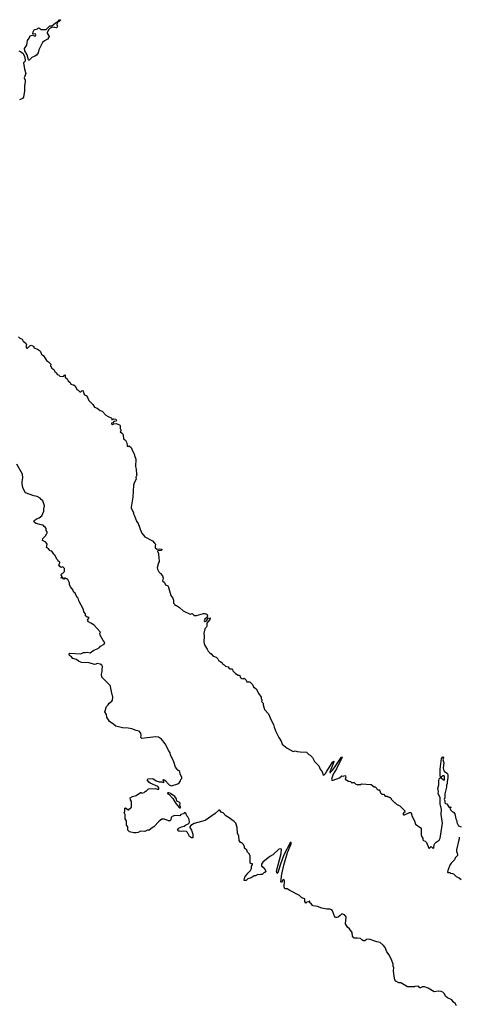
# Model space of a CAD drawing. Extents: x 2494118 to 2687960, y 757339 to 915227.
# Tile 74 of 256: x 2537220 to 2544298, y 873169 to 889020. Entities that reach past the tile are written whole.
import ezdxf

# ---------------------------------------------------------------- set-up
doc = ezdxf.new("R2010")
doc.units = 0

msp = doc.modelspace()

# ---------------------------------------------------------------- linework, layer by layer
at = {"layer": '0CON20XD'}
for points in [[(2537375, 888368), (2537365, 888368), (2537360, 888375), (2537342, 888452), (2537305, 888519), (2537296, 888555), (2537335, 888610), (2537344, 888685), (2537370, 888720), (2537388, 888762), (2537425, 888772), (2537455, 888758), (2537475, 888760), (2537482, 888775), (2537475, 888790), (2537445, 888788), (2537432, 888795), (2537437, 888825), (2537455, 888856), (2537505, 888872), (2537525, 888888), (2537540, 888885), (2537565, 888862), (2537645, 888860), (2537705, 888920), (2537735, 888922), (2537815, 888978), (2537830, 888980), (2537862, 889018), (2537875, 889020), (2537878, 889015), (2537855, 888992), (2537840, 888990), (2537822, 888968), (2537818, 888945), (2537827, 888915), (2537816, 888894), (2537805, 888890), (2537755, 888898), (2537709, 888881), (2537688, 888862), (2537660, 888815), (2537660, 888805), (2537692, 888752), (2537690, 888735), (2537665, 888706), (2537619, 888681), (2537586, 888654), (2537527, 888535), (2537518, 888485), (2537490, 888450), (2537465, 888432), (2537418, 888412), (2537375, 888368)], [(2537205, 888518), (2537235, 888506), (2537275, 888476), (2537296, 888426), (2537308, 888375), (2537306, 888355), (2537282, 888325), (2537296, 888225), (2537318, 888155), (2537294, 888085), (2537307, 888045), (2537306, 888026), (2537296, 887955), (2537298, 887875), (2537279, 887775), (2537265, 887750), (2537215, 887730)], [(2537200, 883915), (2537222, 883892), (2537260, 883875), (2537278, 883845), (2537295, 883828), (2537320, 883815), (2537328, 883785), (2537320, 883755), (2537335, 883733), (2537345, 883732), (2537385, 883768), (2537405, 883778), (2537425, 883772), (2537445, 883760), (2537450, 883735), (2537505, 883718), (2537538, 883695), (2537556, 883676), (2537567, 883647)], [(2537567, 883647), (2537570, 883635), (2537596, 883616), (2537618, 883588), (2537652, 883532), (2537683, 883513), (2537720, 883475), (2537718, 883445), (2537735, 883410), (2537770, 883390), (2537788, 883355), (2537810, 883335), (2537825, 883310), (2537850, 883305), (2537853, 883293), (2537865, 883282), (2537905, 883277), (2537928, 883282), (2537935, 883300), (2537950, 883305), (2537950, 883265), (2537986, 883236), (2538002, 883205), (2538031, 883181), (2538044, 883154), (2538085, 883142), (2538113, 883123), (2538140, 883065), (2538160, 883055), (2538188, 883028), (2538205, 883030), (2538225, 883048), (2538240, 883045), (2538250, 882995), (2538262, 882982), (2538300, 882965), (2538332, 882892), (2538395, 882827), (2538424, 882784), (2538466, 882766), (2538515, 882730), (2538548, 882718), (2538608, 882655), (2538645, 882630), (2538695, 882612), (2538710, 882595), (2538703, 882587), (2538705, 882580), (2538737, 882593), (2538768, 882588), (2538780, 882565), (2538772, 882558), (2538735, 882552), (2538719, 882531), (2538700, 882525), (2538698, 882515), (2538715, 882503), (2538728, 882512), (2538775, 882520), (2538825, 882498), (2538838, 882485), (2538840, 882435), (2538850, 882425), (2538850, 882395), (2538840, 882385), (2538877, 882357), (2538886, 882336), (2538892, 882275), (2538905, 882260), (2538925, 882250), (2538937, 882217), (2538952, 882175), (2538952, 882152), (2538965, 882150), (2538975, 882160), (2538987, 882157), (2539012, 882135), (2539037, 882077), (2539065, 882030), (2539068, 882005), (2539090, 881945), (2539083, 881825), (2539093, 881785), (2539098, 881705), (2539108, 881685), (2539092, 881655), (2539096, 881624), (2539068, 881575), (2539053, 881525), (2539039, 881335), (2539014, 881175), (2539017, 881155), (2539052, 881085), (2539053, 881065), (2539070, 881035), (2539099, 880945), (2539125, 880908), (2539173, 880773), (2539184, 880754), (2539234, 880694), (2539358, 880628), (2539392, 880595), (2539408, 880575), (2539400, 880545), (2539400, 880515), (2539405, 880510), (2539435, 880498), (2539475, 880501), (2539506, 880495), (2539510, 880485), (2539497, 880475), (2539445, 880470), (2539440, 880465), (2539457, 880425), (2539458, 880345), (2539468, 880315), (2539467, 880295), (2539456, 880274), (2539434, 880196), (2539437, 880175), (2539460, 880130), (2539488, 880105), (2539517, 880065), (2539532, 880032), (2539520, 879985), (2539550, 879960), (2539565, 879920), (2539605, 879908), (2539611, 879901), (2539655, 879750), (2539687, 879705), (2539697, 879675), (2539698, 879625), (2539716, 879606), (2539720, 879595), (2539745, 879588), (2539795, 879558), (2539850, 879505), (2539965, 879452), (2539995, 879458), (2540031, 879431), (2540065, 879430), (2540177, 879463), (2540203, 879463), (2540235, 879452), (2540241, 879425), (2540237, 879403), (2540199, 879371), (2540190, 879345), (2540194, 879334), (2540205, 879332), (2540226, 879344), (2540256, 879384), (2540285, 879393), (2540289, 879389), (2540281, 879365), (2540234, 879305), (2540231, 879255), (2540224, 879236), (2540203, 879215), (2540183, 879143), (2540190, 879095), (2540187, 879005), (2540191, 878975), (2540200, 878945), (2540240, 878885), (2540255, 878852), (2540282, 878825), (2540305, 878810), (2540336, 878776), (2540382, 878755), (2540409, 878729), (2540425, 878700), (2540460, 878685), (2540480, 878665), (2540490, 878645), (2540510, 878635), (2540532, 878612), (2540575, 878600), (2540590, 878575), (2540605, 878568), (2540635, 878570), (2540647, 878557), (2540652, 878535), (2540692, 878492), (2540735, 878470), (2540755, 878470), (2540765, 878460), (2540772, 878435), (2540795, 878412), (2540822, 878408), (2540835, 878420), (2540867, 878387), (2540875, 878360), (2540915, 878362), (2540925, 878358), (2540967, 878315), (2540985, 878280), (2541025, 878250), (2541069, 878165), (2541108, 878115), (2541108, 878088), (2541120, 878075), (2541120, 878055), (2541113, 878043), (2541138, 878015), (2541138, 877988), (2541159, 877915), (2541228, 877845), (2541269, 877745), (2541306, 877675), (2541315, 877632), (2541345, 877562), (2541392, 877462), (2541428, 877405), (2541446, 877356), (2541525, 877293), (2541575, 877267), (2541625, 877238), (2541655, 877248), (2541685, 877238), (2541735, 877232), (2541835, 877230), (2541875, 877190), (2541899, 877179), (2541935, 877140), (2541965, 877080), (2542036, 877006), (2542056, 876956), (2542091, 876911), (2542106, 876866), (2542115, 876860), (2542145, 876886), (2542164, 876925), (2542199, 876971), (2542255, 877065), (2542275, 877086), (2542278, 877075), (2542213, 876905), (2542215, 876900), (2542225, 876902), (2542228, 876912), (2542261, 876945), (2542298, 876995), (2542395, 877143), (2542410, 877155), (2542407, 877135), (2542319, 876961), (2542265, 876875), (2542240, 876795), (2542245, 876777), (2542265, 876779), (2542367, 876813), (2542405, 876849), (2542433, 876843), (2542455, 876850), (2542467, 876847), (2542472, 876825), (2542462, 876792), (2542515, 876760), (2542548, 876758), (2542575, 876730), (2542585, 876740), (2542605, 876740), (2542632, 876712), (2542655, 876710), (2542665, 876700), (2542675, 876710), (2542705, 876710), (2542725, 876718), (2542877, 876707), (2542925, 876670), (2542945, 876670), (2542985, 876620), (2543005, 876620), (2543018, 876608), (2543030, 876575), (2543052, 876552), (2543075, 876550), (2543105, 876520), (2543135, 876520), (2543145, 876510), (2543165, 876510), (2543175, 876500), (2543185, 876500), (2543200, 876485), (2543202, 876472), (2543255, 876420), (2543265, 876420), (2543270, 876405), (2543285, 876390), (2543340, 876365), (2543420, 876285), (2543418, 876265), (2543404, 876256), (2543395, 876240), (2543394, 876225), (2543399, 876219), (2543415, 876219), (2543495, 876256), (2543516, 876256), (2543525, 876250), (2543538, 876195), (2543578, 876125), (2543595, 876068), (2543682, 876005), (2543683, 875895), (2543692, 875865), (2543712, 875842), (2543710, 875815), (2543720, 875805), (2543750, 875795), (2543772, 875772), (2543805, 875682), (2543818, 875682), (2543845, 875712), (2543875, 875680), (2543885, 875690), (2543894, 875734), (2543905, 875757), (2543925, 875779), (2543975, 875810), (2543989, 875845), (2543993, 875877), (2544028, 876085), (2544004, 876225), (2544009, 876305), (2543988, 876395), (2543987, 876495), (2543956, 876565), (2543961, 876595), (2543952, 876645), (2543968, 876705), (2543967, 876765), (2543975, 876798), (2543985, 876812), (2543995, 876820), (2544055, 876780), (2544060, 876785), (2544061, 876835), (2544055, 876848), (2544035, 876848), (2544005, 876828), (2543995, 876830), (2543992, 876842), (2543992, 876955), (2544011, 877125), (2544025, 877149), (2544035, 877152), (2544044, 877135), (2544034, 877105), (2544047, 877055), (2544039, 876975), (2544048, 876928), (2544060, 876915), (2544102, 876892), (2544111, 876869), (2544112, 876815), (2544102, 876758), (2544102, 876725), (2544089, 876695), (2544091, 876665), (2544062, 876555), (2544064, 876495), (2544056, 876465), (2544064, 876445), (2544064, 876415), (2544075, 876400), (2544098, 876398), (2544135, 876340), (2544145, 876340), (2544155, 876350), (2544160, 876345), (2544152, 876315), (2544155, 876300), (2544180, 876275), (2544203, 876263), (2544228, 876235), (2544240, 876155), (2544260, 876125), (2544260, 876095), (2544282, 876045), (2544325, 876028)], [(2538697, 878207), (2538684, 878284), (2538675, 878303), (2538543, 878435), (2538539, 878485), (2538549, 878525), (2538546, 878555), (2538554, 878605), (2538540, 878630), (2538516, 878646), (2538465, 878656), (2538447, 878643), (2538425, 878639), (2538337, 878667), (2538215, 878672), (2538166, 878695), (2538135, 878720), (2538078, 878735), (2538052, 878765), (2538022, 878782), (2538014, 878804), (2538027, 878823), (2538205, 878813), (2538245, 878833), (2538275, 878831), (2538305, 878840), (2538355, 878829), (2538415, 878871), (2538465, 878890), (2538506, 878914), (2538520, 878935), (2538582, 878965), (2538592, 878995), (2538562, 879025), (2538513, 879113), (2538510, 879145), (2538520, 879155), (2538517, 879167), (2538420, 879275), (2538366, 879306), (2538330, 879325), (2538315, 879340), (2538312, 879355), (2538340, 879395), (2538305, 879402), (2538282, 879425), (2538278, 879455), (2538253, 879485), (2538248, 879525), (2538170, 879665), (2538160, 879705), (2538145, 879720), (2538115, 879790), (2538085, 879810), (2538080, 879835), (2538038, 879888), (2538022, 879925), (2538020, 879955), (2537995, 880010), (2537985, 880020), (2537965, 880020), (2537955, 880028), (2537942, 880028), (2537925, 880010), (2537915, 880040), (2537900, 880040), (2537895, 880030), (2537880, 880035), (2537900, 880040), (2537900, 880065), (2537890, 880075), (2537892, 880098), (2537908, 880102), (2537940, 880135), (2537940, 880185), (2537915, 880210), (2537885, 880202), (2537868, 880215), (2537848, 880245), (2537868, 880275), (2537867, 880287), (2537858, 880298), (2537842, 880302), (2537840, 880315), (2537825, 880330), (2537785, 880400), (2537768, 880415), (2537749, 880449), (2537735, 880462), (2537711, 880471), (2537685, 880502), (2537650, 880525), (2537662, 880575), (2537639, 880609), (2537588, 880635), (2537592, 880668), (2537640, 880715), (2537650, 880745), (2537660, 880755), (2537660, 880775), (2537648, 880795), (2537647, 880827), (2537638, 880845), (2537615, 880860), (2537600, 880885), (2537565, 880888), (2537485, 880907), (2537458, 880925), (2537448, 880945), (2537452, 880958), (2537502, 880988), (2537532, 880998), (2537578, 881035), (2537608, 881108), (2537608, 881145), (2537620, 881195), (2537593, 881273), (2537564, 881294), (2537550, 881315), (2537503, 881343), (2537445, 881353), (2537311, 881401), (2537271, 881481), (2537258, 881555), (2537259, 881585), (2537273, 881645), (2537265, 881705), (2537175, 881863)], [(2544252, 873145), (2544237, 873177), (2544198, 873208), (2544175, 873242), (2544105, 873272), (2544082, 873295), (2544052, 873345), (2544035, 873362), (2544007, 873377), (2543965, 873382), (2543895, 873372), (2543795, 873428), (2543735, 873448), (2543705, 873448), (2543675, 873432), (2543663, 873433), (2543642, 873462), (2543584, 873456), (2543575, 873450), (2543465, 873452), (2543355, 873514), (2543324, 873514), (2543275, 873540), (2543260, 873565), (2543244, 873654), (2543237, 873715), (2543242, 873755), (2543231, 873781), (2543232, 873815), (2543212, 873875), (2543168, 873965), (2543132, 874015), (2543103, 874083), (2543078, 874115), (2543024, 874164), (2542970, 874175), (2542846, 874216), (2542805, 874210), (2542777, 874193), (2542755, 874192), (2542730, 874205), (2542707, 874227), (2542655, 874236), (2542606, 874236), (2542592, 874242), (2542580, 874265), (2542574, 874325), (2542530, 874385), (2542500, 874410), (2542465, 874465), (2542476, 874575), (2542447, 874607), (2542405, 874624), (2542381, 874599), (2542345, 874574), (2542325, 874567), (2542305, 874569), (2542287, 874587), (2542258, 874675), (2542245, 874691), (2542215, 874700), (2542165, 874702), (2542086, 874716), (2542015, 874746), (2541945, 874754), (2541935, 874760), (2541915, 874792), (2541890, 874805), (2541892, 874825), (2541885, 874837), (2541870, 874820), (2541842, 874812), (2541825, 874800), (2541810, 874825), (2541810, 874865), (2541765, 874884), (2541723, 874923), (2541569, 874999), (2541525, 875030), (2541490, 875030), (2541478, 875058), (2541482, 875155), (2541475, 875180), (2541455, 875170), (2541435, 875130), (2541425, 875140), (2541439, 875265), (2541471, 875409), (2541531, 875615), (2541588, 875755), (2541588, 875778), (2541575, 875771), (2541475, 875577), (2541413, 875407), (2541375, 875288), (2541365, 875277), (2541355, 875315), (2541432, 875595), (2541437, 875665), (2541422, 875672), (2541394, 875665), (2541295, 875578), (2541245, 875548), (2541135, 875460), (2541112, 875425), (2541112, 875395), (2541139, 875375), (2541173, 875335), (2541182, 875315), (2541165, 875290), (2541155, 875290), (2541125, 875260), (2541095, 875260), (2541075, 875252), (2541055, 875258), (2541015, 875238), (2540995, 875238), (2540946, 875204), (2540895, 875188), (2540866, 875164), (2540835, 875160), (2540833, 875175), (2540846, 875215), (2540891, 875279), (2540935, 875321), (2540951, 875355), (2540952, 875382), (2540952, 875398), (2540970, 875415), (2540970, 875430), (2540945, 875430), (2540933, 875443), (2540930, 875565), (2540920, 875575), (2540918, 875588), (2540885, 875620), (2540875, 875650), (2540840, 875685), (2540840, 875705), (2540825, 875740), (2540795, 875770), (2540785, 875770), (2540771, 875781), (2540752, 875805), (2540746, 875876), (2540728, 875925), (2540723, 876015), (2540698, 876085), (2540675, 876112), (2540655, 876122), (2540595, 876172), (2540541, 876201), (2540495, 876252), (2540462, 876262), (2540440, 876295), (2540425, 876294), (2540368, 876242), (2540205, 876128), (2540029, 876081), (2539973, 876047), (2539960, 876025), (2539961, 876015), (2539985, 875970), (2540005, 875906), (2540009, 875875), (2540005, 875851), (2539985, 875851), (2539955, 875870), (2539923, 875933), (2539903, 875953), (2539865, 875958), (2539825, 875952), (2539794, 875954), (2539776, 875956), (2539764, 875965), (2539761, 875975), (2539780, 876005), (2539825, 876027), (2539869, 876035), (2539887, 876053), (2539945, 876082), (2539956, 876104), (2539948, 876145), (2539927, 876185), (2539909, 876205), (2539897, 876245), (2539873, 876257), (2539858, 876235), (2539816, 876224), (2539797, 876203), (2539715, 876210), (2539676, 876194), (2539661, 876179), (2539652, 876138), (2539637, 876123), (2539615, 876123), (2539549, 876149), (2539511, 876149), (2539464, 876116), (2539382, 876025), (2539351, 876009), (2539305, 875974), (2539275, 875970), (2539235, 875951), (2539165, 875954), (2539125, 875934), (2539095, 875928), (2539058, 875928), (2538990, 875945), (2538960, 875975), (2538960, 876025), (2538940, 876055), (2538940, 876125), (2538920, 876155), (2538920, 876225), (2538912, 876232), (2538900, 876265), (2538910, 876275), (2538912, 876328), (2538925, 876330), (2538965, 876300), (2538975, 876300), (2538990, 876315), (2539005, 876320), (2539022, 876345), (2539020, 876435), (2539003, 876463), (2539000, 876495), (2539034, 876516), (2539077, 876523), (2539097, 876533), (2539165, 876580), (2539175, 876580), (2539185, 876570), (2539222, 876578), (2539245, 876600), (2539255, 876600), (2539293, 876637), (2539404, 876646), (2539435, 876630), (2539458, 876632), (2539461, 876655), (2539445, 876674), (2539320, 876730), (2539299, 876745), (2539274, 876785), (2539290, 876800), (2539365, 876802), (2539415, 876769), (2539468, 876752), (2539505, 876751), (2539535, 876742), (2539542, 876745), (2539542, 876762), (2539528, 876775), (2539530, 876785), (2539536, 876786), (2539555, 876778), (2539628, 876705), (2539665, 876688), (2539765, 876718), (2539788, 876735), (2539808, 876765), (2539813, 876787), (2539830, 876805), (2539832, 876825), (2539804, 876874), (2539800, 876915), (2539765, 876940), (2539728, 876988), (2539701, 877075), (2539650, 877185), (2539643, 877215), (2539621, 877251), (2539562, 877365), (2539503, 877435), (2539455, 877469), (2539405, 877476), (2539189, 877449), (2539171, 877465), (2539177, 877495), (2539171, 877535), (2539145, 877567), (2539095, 877578), (2539025, 877604), (2538965, 877614), (2538875, 877619), (2538766, 877646), (2538735, 877676), (2538664, 877724), (2538624, 877794), (2538616, 877835), (2538590, 877875), (2538615, 877962), (2538645, 877990), (2538660, 878015), (2538703, 878047), (2538712, 878065), (2538720, 878115), (2538697, 878207)], [(2539805, 876330), (2539813, 876337), (2539798, 876368), (2539802, 876405), (2539786, 876425), (2539750, 876440), (2539742, 876475), (2539715, 876516), (2539646, 876565), (2539620, 876575), (2539600, 876575), (2539605, 876560), (2539625, 876548), (2539686, 876485), (2539734, 876404), (2539794, 876334), (2539805, 876330)], [(2544298, 875862), (2544298, 875835), (2544288, 875815), (2544252, 875655), (2544254, 875634), (2544270, 875585), (2544268, 875565), (2544230, 875525), (2544218, 875495), (2544167, 875443), (2544145, 875410), (2544112, 875325), (2544110, 875295), (2544115, 875290), (2544145, 875290), (2544155, 875280), (2544187, 875277), (2544205, 875268), (2544247, 875227), (2544296, 875206), (2544325, 875178)]]:
    msp.add_lwpolyline(points, dxfattribs=at)

doc.saveas('drawing.dxf')
